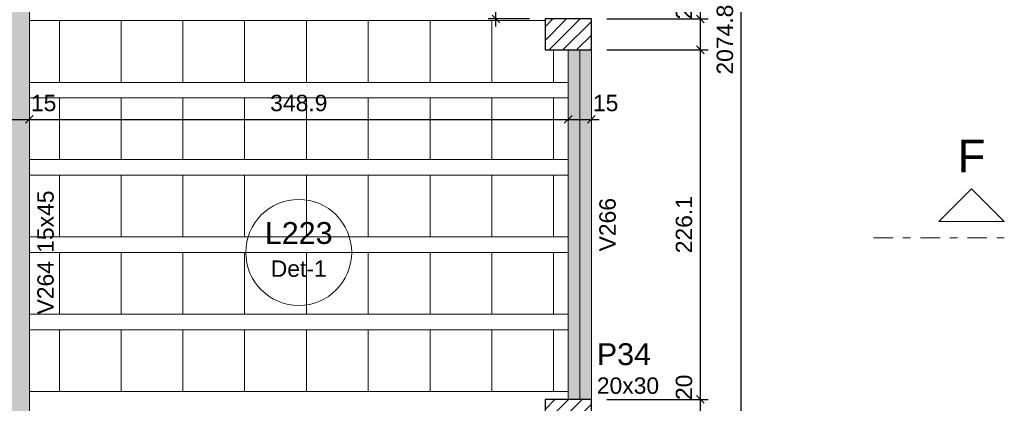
# Model space of a CAD drawing. Header units: millimetres. Extents: x 0 to 119, y 0 to 84.
# Tile 34 of 42: x 73 to 86, y 48 to 53. Entities that reach past the tile are written whole.
import ezdxf

# ---------------------------------------------------------------- set-up
doc = ezdxf.new("R2010")
doc.units = ezdxf.units.MM
doc.header["$MEASUREMENT"] = 0
doc.linetypes.add('DASHDOT', pattern=[2.54, 1.27, -0.635, 0, -0.635])
doc.linetypes.add('NULL', pattern=[0])
doc.layers.get('0').update_dxf_attribs({"lineweight": 18})
for name, color, linetype, lineweight in [('FO-Cortes', 9, 'DASHDOT', 5), ('FO-Cotas', 5, 'Continuous', 5), ('FO-Eixos', 5, 'Continuous', 5), ('FO-Hachura pilar que passa', 19, 'Continuous', 5), ('FO-Hachura viga', 43, 'Continuous', 5), ('FO-Hachuras das lajes', 1, 'Continuous', 20), ('FO-Pilares', 4, 'Continuous', 30), ('FO-Textos das lajes', 3, 'Continuous', 20), ('FO-Textos das vigas', 7, 'Continuous', 5), ('FO-Textos dos pilares', 7, 'Continuous', 5), ('FO-Vigas', 1, 'Continuous', 20)]:
    doc.layers.add(name, color=color, linetype=linetype, lineweight=lineweight)
doc.styles.add('Arial', font='txt')
doc.dimstyles.new('UM_50.000000', dxfattribs={"dimtxt": 0.18, "dimasz": 0.1, "dimexe": 0.1, "dimexo": 0.2, "dimgap": 0, "dimtad": 1, "dimtih": 1, "dimtoh": 1, "dimdec": 1, "dimlfac": 50, "dimzin": 0, "dimdsep": 46, "dimtxsty": 'Standard', "dimcen": 0.09, "dimdle": 0.1, "dimadec": 1, "dimazin": 2, "dimtfac": 1, "dimtdec": 4, "dimtofl": 0, "dimtmove": 0, "dimatfit": 3, "dimfxl": 1, "dimtolj": 1, "dimarcsym": 0})

# ---------------------------------------------------------------- blocks, each defined once
blk = doc.blocks.new('_Oblique')
at = {"color": 0, "linetype": 'ByBlock', "lineweight": -2}
blk.add_line((-0.5, -0.5), (0.5, 0.5), dxfattribs=at)
blk = doc.blocks.new('*D62')
at = {"layer": 'Defpoints', "color": 0}
for p in [(80.237, 47.947), (81.649, 47.947), (80.237, 47.547)]:
    blk.add_point(p, dxfattribs=at)
at = {"layer": 'FO-Cotas', "color": 0, "lineweight": -2}
for p, q in [((80.437, 47.947), (81.749, 47.947)), ((81.649, 47.447), (81.649, 48.047)), ((80.437, 47.547), (81.749, 47.547))]:
    blk.add_line(p, q, dxfattribs=at)
at = {"layer": 'FO-Cotas', "color": 0, "lineweight": -2, "xscale": 0.1, "yscale": 0.1, "zscale": 0.1}
for p, rotation in [((81.649, 47.947), 90), ((81.649, 47.547), 270)]:
    blk.add_blockref('_Oblique', p, dxfattribs=dict(at, rotation=rotation))
at = {"layer": 'FO-Cotas', "color": 7, "insert": (81.437, 48.104), "char_height": 0.2118, "attachment_point": 5, "rotation": 90, "style": 'Arial'}
blk.add_mtext('\\A1;20', dxfattribs=at)
blk = doc.blocks.new('*D63')
at = {"layer": 'Defpoints', "color": 0}
for p in [(80.237, 52.469), (81.649, 52.469), (80.237, 47.947)]:
    blk.add_point(p, dxfattribs=at)
at = {"layer": 'FO-Cotas', "color": 0, "lineweight": -2}
for p, q in [((81.649, 47.847), (81.649, 52.569)), ((80.437, 52.469), (81.749, 52.469)), ((80.437, 47.947), (81.749, 47.947))]:
    blk.add_line(p, q, dxfattribs=at)
at = {"layer": 'FO-Cotas', "color": 0, "lineweight": -2, "xscale": 0.1, "yscale": 0.1, "zscale": 0.1}
for p, rotation in [((81.649, 52.469), 90), ((81.649, 47.947), 270)]:
    blk.add_blockref('_Oblique', p, dxfattribs=dict(at, rotation=rotation))
at = {"layer": 'FO-Cotas', "color": 7, "insert": (81.437, 50.208), "char_height": 0.2118, "attachment_point": 5, "rotation": 90, "style": 'Arial'}
blk.add_mtext('\\A1;226.1', dxfattribs=at)
blk = doc.blocks.new('*D64')
at = {"layer": 'Defpoints', "color": 0}
for p in [(80.237, 52.869), (81.649, 52.869), (80.237, 52.469)]:
    blk.add_point(p, dxfattribs=at)
at = {"layer": 'FO-Cotas', "color": 0, "lineweight": -2}
for p, q in [((81.649, 52.369), (81.649, 52.969)), ((80.437, 52.869), (81.749, 52.869)), ((80.437, 52.469), (81.749, 52.469))]:
    blk.add_line(p, q, dxfattribs=at)
at = {"layer": 'FO-Cotas', "color": 0, "lineweight": -2, "xscale": 0.1, "yscale": 0.1, "zscale": 0.1}
for p, rotation in [((81.649, 52.869), 90), ((81.649, 52.469), 270)]:
    blk.add_blockref('_Oblique', p, dxfattribs=dict(at, rotation=rotation))
at = {"layer": 'FO-Cotas', "color": 7, "insert": (81.437, 53.026), "char_height": 0.2118, "attachment_point": 5, "rotation": 90, "style": 'Arial'}
blk.add_mtext('\\A1;20', dxfattribs=at)
blk = doc.blocks.new('*D65')
at = {"layer": 'Defpoints', "color": 0}
for p in [(80.237, 59.869), (81.649, 59.869), (80.237, 52.869)]:
    blk.add_point(p, dxfattribs=at)
at = {"layer": 'FO-Cotas', "color": 0, "lineweight": -2}
for p, q in [((81.649, 52.769), (81.649, 59.969)), ((80.437, 59.869), (81.749, 59.869)), ((80.437, 52.869), (81.749, 52.869))]:
    blk.add_line(p, q, dxfattribs=at)
at = {"layer": 'FO-Cotas', "color": 0, "lineweight": -2, "xscale": 0.1, "yscale": 0.1, "zscale": 0.1}
for p, rotation in [((81.649, 59.869), 90), ((81.649, 52.869), 270)]:
    blk.add_blockref('_Oblique', p, dxfattribs=dict(at, rotation=rotation))
at = {"layer": 'FO-Cotas', "color": 7, "insert": (81.437, 56.369), "char_height": 0.2118, "attachment_point": 5, "rotation": 90, "style": 'Arial'}
blk.add_mtext('\\A1;350', dxfattribs=at)
blk = doc.blocks.new('*D73')
at = {"layer": 'Defpoints', "color": 0}
for p in [(80.237, 73.349), (82.179, 73.349), (80.237, 31.853)]:
    blk.add_point(p, dxfattribs=at)
at = {"layer": 'FO-Cotas', "color": 0, "lineweight": -2}
for p, q in [((82.179, 31.753), (82.179, 73.449)), ((80.437, 73.349), (82.279, 73.349)), ((80.437, 31.853), (82.279, 31.853))]:
    blk.add_line(p, q, dxfattribs=at)
at = {"layer": 'FO-Cotas', "color": 0, "lineweight": -2, "xscale": 0.1, "yscale": 0.1, "zscale": 0.1}
for p, rotation in [((82.179, 73.349), 90), ((82.179, 31.853), 270)]:
    blk.add_blockref('_Oblique', p, dxfattribs=dict(at, rotation=rotation))
at = {"layer": 'FO-Cotas', "color": 7, "insert": (81.967, 52.601), "char_height": 0.2118, "attachment_point": 5, "rotation": 90, "style": 'Arial'}
blk.add_mtext('\\A1;2074.8', dxfattribs=at)
blk = doc.blocks.new('*D119')
at = {"layer": 'Defpoints', "color": 0}
for p in [(72.66, 51.569), (72.96, 51.569), (72.96, 51.569)]:
    blk.add_point(p, dxfattribs=at)
at = {"layer": 'FO-Cotas', "color": 0, "lineweight": -2}
blk.add_line((72.56, 51.569), (73.06, 51.569), dxfattribs=at)
at = {"layer": 'FO-Cotas', "color": 0, "lineweight": -2, "xscale": 0.1, "yscale": 0.1, "zscale": 0.1, "rotation": 180}
blk.add_blockref('_Oblique', (72.66, 51.569), dxfattribs=at)
at = {"layer": 'FO-Cotas', "color": 0, "lineweight": -2, "xscale": 0.1, "yscale": 0.1, "zscale": 0.1}
blk.add_blockref('_Oblique', (72.96, 51.569), dxfattribs=at)
at = {"layer": 'FO-Cotas', "color": 7, "insert": (73.145, 51.78), "char_height": 0.2118, "attachment_point": 5, "rotation": 0.0057, "style": 'Arial'}
blk.add_mtext('\\A1;15', dxfattribs=at)
blk = doc.blocks.new('*D120')
at = {"layer": 'Defpoints', "color": 0}
for p in [(72.96, 51.569), (79.937, 51.569), (79.937, 51.569)]:
    blk.add_point(p, dxfattribs=at)
at = {"layer": 'FO-Cotas', "color": 0, "lineweight": -2}
blk.add_line((72.86, 51.569), (80.037, 51.569), dxfattribs=at)
at = {"layer": 'FO-Cotas', "color": 0, "lineweight": -2, "xscale": 0.1, "yscale": 0.1, "zscale": 0.1, "rotation": 180}
blk.add_blockref('_Oblique', (72.96, 51.569), dxfattribs=at)
at = {"layer": 'FO-Cotas', "color": 0, "lineweight": -2, "xscale": 0.1, "yscale": 0.1, "zscale": 0.1}
blk.add_blockref('_Oblique', (79.937, 51.569), dxfattribs=at)
at = {"layer": 'FO-Cotas', "color": 7, "insert": (76.449, 51.78), "char_height": 0.2118, "attachment_point": 5, "rotation": 0.0057, "style": 'Arial'}
blk.add_mtext('\\A1;348.9', dxfattribs=at)
blk = doc.blocks.new('*D121')
at = {"layer": 'Defpoints', "color": 0}
for p in [(79.937, 51.569), (80.237, 51.569), (80.237, 51.569)]:
    blk.add_point(p, dxfattribs=at)
at = {"layer": 'FO-Cotas', "color": 0, "lineweight": -2}
blk.add_line((79.837, 51.569), (80.337, 51.569), dxfattribs=at)
at = {"layer": 'FO-Cotas', "color": 0, "lineweight": -2, "xscale": 0.1, "yscale": 0.1, "zscale": 0.1, "rotation": 180}
blk.add_blockref('_Oblique', (79.937, 51.569), dxfattribs=at)
at = {"layer": 'FO-Cotas', "color": 0, "lineweight": -2, "xscale": 0.1, "yscale": 0.1, "zscale": 0.1}
blk.add_blockref('_Oblique', (80.237, 51.569), dxfattribs=at)
at = {"layer": 'FO-Cotas', "color": 7, "insert": (80.422, 51.78), "char_height": 0.2118, "attachment_point": 5, "rotation": 0.0057, "style": 'Arial'}
blk.add_mtext('\\A1;15', dxfattribs=at)
blk = doc.blocks.new('*D260')
at = {"layer": 'Defpoints', "color": 0}
for p in [(79.002, 54.749), (79.637, 54.749), (79.637, 52.869)]:
    blk.add_point(p, dxfattribs=at)
at = {"layer": 'FO-Cotas', "color": 0, "lineweight": -2}
for p, q in [((79.002, 52.769), (79.002, 54.849)), ((79.437, 54.749), (78.902, 54.749)), ((79.437, 52.869), (78.902, 52.869))]:
    blk.add_line(p, q, dxfattribs=at)
at = {"layer": 'FO-Cotas', "color": 0, "lineweight": -2, "xscale": 0.1, "yscale": 0.1, "zscale": 0.1}
for p, rotation in [((79.002, 54.749), 90), ((79.002, 52.869), 270)]:
    blk.add_blockref('_Oblique', p, dxfattribs=dict(at, rotation=rotation))
at = {"layer": 'FO-Cotas', "color": 7, "insert": (78.79, 53.809), "char_height": 0.2118, "attachment_point": 5, "rotation": 90, "style": 'Arial'}
blk.add_mtext('\\A1;94', dxfattribs=at)

msp = doc.modelspace()

# ---------------------------------------------------------------- hatches: boundary and pattern name
at = {"layer": 'FO-Hachura pilar que passa', "linetype": 'Continuous'}
h = msp.add_hatch(dxfattribs=at)
h.set_pattern_fill('ANSI31', color=19, style=0)
h.paths.add_polyline_path([(79.6372, 52.8685), (79.6372, 52.6685), (79.6372, 52.4685), (79.9372, 52.4685), (80.2372, 52.4685), (80.2372, 52.6685), (80.2372, 52.8685), (79.9372, 52.8685)])
h = msp.add_hatch(dxfattribs=at)
h.set_pattern_fill('ANSI31', color=19, style=0)
h.paths.add_polyline_path([(79.6372, 47.9465), (79.6372, 47.7465), (79.6372, 47.5465), (79.9372, 47.5465), (80.2372, 47.5465), (80.2372, 47.7465), (80.2372, 47.9465), (79.9372, 47.9465)])
at = {"layer": 'FO-Hachura viga', "linetype": 'Continuous'}
for points in [[(72.96, 54.7483), (72.96, 54.7483), (72.81, 54.8983), (72.66, 54.7483), (72.66, 47.3285), (72.96, 47.3285), (72.96, 54.7483)], [(80.237, 52.4685), (80.237, 52.4685), (79.937, 52.4685), (79.937, 47.9467), (80.237, 47.9467), (80.237, 52.4685)]]:
    msp.add_hatch(color=43, dxfattribs=at).paths.add_polyline_path(points)

# ---------------------------------------------------------------- linework, layer by layer
at = {"layer": 'FO-Cortes', "ltscale": 0.2}
msp.add_line((83.8897, 50.0374), (85.5841, 50.0374), dxfattribs=at)
at = {"layer": 'FO-Cortes', "linetype": 'Continuous', "ltscale": 0.2}
msp.add_lwpolyline([(85.5841, 50.2492), (84.7369, 50.2492), (85.1605, 50.6728), (85.5841, 50.2492)], close=True, dxfattribs=at)
at = {"layer": 'FO-Eixos'}
msp.add_line((80.087, 47.9465), (80.087, 52.4685), dxfattribs=at)
for points in [[(72.96, 52.0485), (73.349, 52.0485), (73.349, 52.8485), (72.96, 52.8485)], [(79.637, 52.8485), (78.948, 52.8485), (78.948, 52.0485), (79.748, 52.0485), (79.748, 52.4685)], [(72.96, 51.0485), (73.349, 51.0485), (73.349, 51.8485), (72.96, 51.8485)], [(72.96, 50.0485), (73.349, 50.0485), (73.349, 50.8485), (72.96, 50.8485)], [(72.96, 49.0485), (73.349, 49.0485), (73.349, 49.8485), (72.96, 49.8485)], [(72.96, 48.0485), (73.349, 48.0485), (73.349, 48.8485), (72.96, 48.8485)]]:
    msp.add_lwpolyline(points, dxfattribs=at)
for points in [[(73.349, 52.0485), (74.148, 52.0485), (74.148, 52.8485), (73.349, 52.8485), (73.349, 52.0485)], [(74.148, 52.0485), (74.948, 52.0485), (74.948, 52.8485), (74.148, 52.8485), (74.148, 52.0485)], [(74.948, 52.0485), (75.748, 52.0485), (75.748, 52.8485), (74.948, 52.8485), (74.948, 52.0485)], [(75.748, 52.0485), (76.549, 52.0485), (76.549, 52.8485), (75.748, 52.8485), (75.748, 52.0485)], [(76.549, 52.0485), (77.349, 52.0485), (77.349, 52.8485), (76.549, 52.8485), (76.549, 52.0485)], [(77.349, 52.0485), (78.148, 52.0485), (78.148, 52.8485), (77.349, 52.8485), (77.349, 52.0485)], [(78.148, 52.0485), (78.948, 52.0485), (78.948, 52.8485), (78.148, 52.8485), (78.148, 52.0485)], [(73.349, 51.0485), (74.148, 51.0485), (74.148, 51.8485), (73.349, 51.8485), (73.349, 51.0485)], [(74.148, 51.0485), (74.948, 51.0485), (74.948, 51.8485), (74.148, 51.8485), (74.148, 51.0485)], [(74.948, 51.0485), (75.748, 51.0485), (75.748, 51.8485), (74.948, 51.8485), (74.948, 51.0485)], [(75.748, 51.0485), (76.549, 51.0485), (76.549, 51.8485), (75.748, 51.8485), (75.748, 51.0485)], [(76.549, 51.0485), (77.349, 51.0485), (77.349, 51.8485), (76.549, 51.8485), (76.549, 51.0485)], [(77.349, 51.0485), (78.148, 51.0485), (78.148, 51.8485), (77.349, 51.8485), (77.349, 51.0485)], [(78.148, 51.0485), (78.948, 51.0485), (78.948, 51.8485), (78.148, 51.8485), (78.148, 51.0485)], [(78.948, 51.0485), (79.748, 51.0485), (79.748, 51.8485), (78.948, 51.8485), (78.948, 51.0485)], [(73.349, 50.0485), (74.148, 50.0485), (74.148, 50.8485), (73.349, 50.8485), (73.349, 50.0485)], [(74.148, 50.0485), (74.948, 50.0485), (74.948, 50.8485), (74.148, 50.8485), (74.148, 50.0485)], [(74.948, 50.0485), (75.748, 50.0485), (75.748, 50.8485), (74.948, 50.8485), (74.948, 50.0485)], [(75.748, 50.0485), (76.549, 50.0485), (76.549, 50.8485), (75.748, 50.8485), (75.748, 50.0485)], [(76.549, 50.0485), (77.349, 50.0485), (77.349, 50.8485), (76.549, 50.8485), (76.549, 50.0485)], [(77.349, 50.0485), (78.148, 50.0485), (78.148, 50.8485), (77.349, 50.8485), (77.349, 50.0485)], [(78.148, 50.0485), (78.948, 50.0485), (78.948, 50.8485), (78.148, 50.8485), (78.148, 50.0485)], [(78.948, 50.0485), (79.748, 50.0485), (79.748, 50.8485), (78.948, 50.8485), (78.948, 50.0485)], [(73.349, 49.0485), (74.148, 49.0485), (74.148, 49.8485), (73.349, 49.8485), (73.349, 49.0485)], [(74.148, 49.0485), (74.948, 49.0485), (74.948, 49.8485), (74.148, 49.8485), (74.148, 49.0485)], [(74.948, 49.0485), (75.748, 49.0485), (75.748, 49.8485), (74.948, 49.8485), (74.948, 49.0485)], [(75.748, 49.0485), (76.549, 49.0485), (76.549, 49.8485), (75.748, 49.8485), (75.748, 49.0485)], [(76.549, 49.0485), (77.349, 49.0485), (77.349, 49.8485), (76.549, 49.8485), (76.549, 49.0485)], [(77.349, 49.0485), (78.148, 49.0485), (78.148, 49.8485), (77.349, 49.8485), (77.349, 49.0485)], [(78.148, 49.0485), (78.948, 49.0485), (78.948, 49.8485), (78.148, 49.8485), (78.148, 49.0485)], [(78.948, 49.0485), (79.748, 49.0485), (79.748, 49.8485), (78.948, 49.8485), (78.948, 49.0485)], [(73.349, 48.0485), (74.148, 48.0485), (74.148, 48.8485), (73.349, 48.8485), (73.349, 48.0485)], [(74.148, 48.0485), (74.948, 48.0485), (74.948, 48.8485), (74.148, 48.8485), (74.148, 48.0485)], [(74.948, 48.0485), (75.748, 48.0485), (75.748, 48.8485), (74.948, 48.8485), (74.948, 48.0485)], [(75.748, 48.0485), (76.549, 48.0485), (76.549, 48.8485), (75.748, 48.8485), (75.748, 48.0485)], [(76.549, 48.0485), (77.349, 48.0485), (77.349, 48.8485), (76.549, 48.8485), (76.549, 48.0485)], [(77.349, 48.0485), (78.148, 48.0485), (78.148, 48.8485), (77.349, 48.8485), (77.349, 48.0485)], [(78.148, 48.0485), (78.948, 48.0485), (78.948, 48.8485), (78.148, 48.8485), (78.148, 48.0485)], [(78.948, 48.0485), (79.748, 48.0485), (79.748, 48.8485), (78.948, 48.8485), (78.948, 48.0485)]]:
    msp.add_lwpolyline(points, close=True, dxfattribs=at)
at = {"layer": 'FO-Hachuras das lajes'}
for p, q in [((72.96, 52.8485), (79.637, 52.8485)), ((72.96, 52.0485), (79.637, 52.0485)), ((79.637, 52.0485), (79.937, 52.0485)), ((72.96, 51.8485), (79.637, 51.8485)), ((79.637, 51.8485), (79.937, 51.8485)), ((72.96, 51.0485), (79.637, 51.0485)), ((79.637, 51.0485), (79.937, 51.0485)), ((72.96, 50.8485), (79.637, 50.8485)), ((79.637, 50.8485), (79.937, 50.8485)), ((72.96, 50.0485), (79.637, 50.0485)), ((79.637, 50.0485), (79.937, 50.0485)), ((72.96, 49.8485), (79.637, 49.8485)), ((79.637, 49.8485), (79.937, 49.8485)), ((72.96, 49.0485), (79.637, 49.0485)), ((79.637, 49.0485), (79.937, 49.0485)), ((72.96, 48.8485), (79.637, 48.8485)), ((79.637, 48.8485), (79.937, 48.8485)), ((72.96, 48.0485), (79.637, 48.0485)), ((79.637, 48.0485), (79.937, 48.0485))]:
    msp.add_line(p, q, dxfattribs=at)
at = {"layer": 'FO-Pilares'}
for points in [[(79.6372, 52.8685), (79.6372, 52.6685), (79.6372, 52.4685), (79.9372, 52.4685), (80.2372, 52.4685), (80.2372, 52.6685), (80.2372, 52.8685), (79.9372, 52.8685), (79.6372, 52.8685)], [(79.6372, 47.9465), (79.6372, 47.7465), (79.6372, 47.5465), (79.9372, 47.5465), (80.2372, 47.5465), (80.2372, 47.7465), (80.2372, 47.9465), (79.9372, 47.9465), (79.6372, 47.9465)]]:
    msp.add_lwpolyline(points, close=True, dxfattribs=at)
at = {"layer": 'FO-Textos das lajes'}
msp.add_line((75.7631, 49.8485), (77.1339, 49.8485), dxfattribs=at)
msp.add_circle((76.4485, 49.8485), 0.6854, dxfattribs=at)
at = {"layer": 'FO-Vigas'}
for p, q in [((72.96, 47.1285), (72.96, 54.7485)), ((79.937, 47.9465), (79.937, 52.4685)), ((80.237, 47.9465), (80.237, 52.4685))]:
    msp.add_line(p, q, dxfattribs=at)

# ---------------------------------------------------------------- texts
at = {"layer": 'FO-Cortes', "linetype": 'NULL', "ltscale": 0.2, "insert": (85.16, 50.8843), "char_height": 0.4236, "width": 0.708574, "attachment_point": 8, "line_spacing_factor": 0.798, "style": 'Arial'}
msp.add_mtext('F', dxfattribs=at)
at = {"layer": 'FO-Textos das lajes', "linetype": 'NULL', "attachment_point": 8, "line_spacing_factor": 0.798, "style": 'Arial'}
for s, insert, char_height, width in [('L223', (76.448, 49.9547), 0.2824, 1.735195), ('Det-1', (76.448, 49.5304), 0.2118, 1.418281)]:
    msp.add_mtext(s, dxfattribs=dict(at, insert=insert, char_height=char_height, width=width))
at = {"layer": 'FO-Textos das vigas', "linetype": 'NULL', "char_height": 0.2118, "rotation": 90.00021, "line_spacing_factor": 0.798, "style": 'Arial'}
for s, insert, width, attachment_point in [('15x45', (73.2781, 49.8435), 1.580273, 7), ('V266', (80.5551, 50.2075), 1.354561, 8), ('V264', (73.2781, 49.7375), 1.354561, 9)]:
    msp.add_mtext(s, dxfattribs=dict(at, insert=insert, width=width, attachment_point=attachment_point))
at = {"layer": 'FO-Textos dos pilares', "linetype": 'NULL', "attachment_point": 7, "line_spacing_factor": 0.798, "style": 'Arial'}
for s, insert, char_height, width in [('P34', (80.308, 48.3877), 0.2824, 1.387852), ('20x30', (80.308, 48.0174), 0.2118, 1.580273)]:
    msp.add_mtext(s, dxfattribs=dict(at, insert=insert, char_height=char_height, width=width))

# ---------------------------------------------------------------- dimensions: what is measured, and where the dimension line sits
at = {"layer": 'FO-Cotas'}
for base, p1, p2, picture, middle in [((82.1787, 73.3485), (80.2372, 31.8533), (80.2372, 73.3485), '*D73', (81.9669, 52.6009)), ((81.6492, 59.8685), (80.2372, 52.8685), (80.2372, 59.8685), '*D65', (81.4374, 56.3685)), ((79.0018, 54.7485), (79.6372, 52.8685), (79.6372, 54.7485), '*D260', (78.79, 53.8085)), ((81.6492, 52.8685), (80.2372, 52.4685), (80.2372, 52.8685), '*D64', (81.4374, 53.0258)), ((81.6492, 52.4685), (80.2372, 47.9465), (80.2372, 52.4685), '*D63', (81.4374, 50.2075)), ((81.6492, 47.9465), (80.2372, 47.5465), (80.2372, 47.9465), '*D62', (81.4374, 48.1038))]:
    dim = msp.add_linear_dim(base=base, p1=p1, p2=p2, angle=90, dimstyle='UM_50.000000', override={"dimtxt": 0.2118, "dimasz": 0.1, "dimexe": 0.1, "dimexo": 0.2, "dimtad": 1, "dimtih": 0, "dimtoh": 0, "dimdec": 1, "dimlfac": 50, "dimzin": 8, "dimtxsty": 'Arial', "dimblk": 'Oblique', "dimblk1": 'Oblique', "dimblk2": 'Oblique', "dimsah": 1, "dimdle": 0.1, "dimse1": 0, "dimse2": 0, "dimclrt": 7, "dimadec": 1, "dimazin": 3, "dimtmove": 2, "dimldrblk": 'Oblique'}, dxfattribs=at)
    dim.commit()
    dim.dimension.update_dxf_attribs({"geometry": picture, "text_midpoint": middle, "dimtype": 160, "text_rotation": 90})
for base, p1, p2, picture, middle, turn in [((72.96, 51.5685), (72.66, 51.5685), (72.96, 51.5685), '*D119', (73.1453, 51.7803), 0.00573), ((79.9370433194, 51.5685160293), (72.9600433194, 51.5685160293), (79.9370433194, 51.5685160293), '*D120', (76.4485433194, 51.7803160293), 0.005729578), ((80.237, 51.5685), (79.937, 51.5685), (80.237, 51.5685), '*D121', (80.4223, 51.7803), 0.00573)]:
    dim = msp.add_linear_dim(base=base, p1=p1, p2=p2, dimstyle='UM_50.000000', override={"dimtxt": 0.2118, "dimasz": 0.1, "dimexe": 0.1, "dimexo": 0.2, "dimtad": 1, "dimtih": 0, "dimtoh": 0, "dimdec": 1, "dimlfac": 50, "dimzin": 8, "dimtxsty": 'Arial', "dimblk": 'Oblique', "dimblk1": 'Oblique', "dimblk2": 'Oblique', "dimsah": 1, "dimdle": 0.1, "dimse1": 1, "dimse2": 1, "dimclrt": 7, "dimadec": 1, "dimazin": 3, "dimtmove": 2, "dimldrblk": 'Oblique'}, dxfattribs=at)
    dim.commit()
    dim.dimension.update_dxf_attribs({"geometry": picture, "text_midpoint": middle, "dimtype": 160, "text_rotation": turn})

doc.saveas('drawing.dxf')
